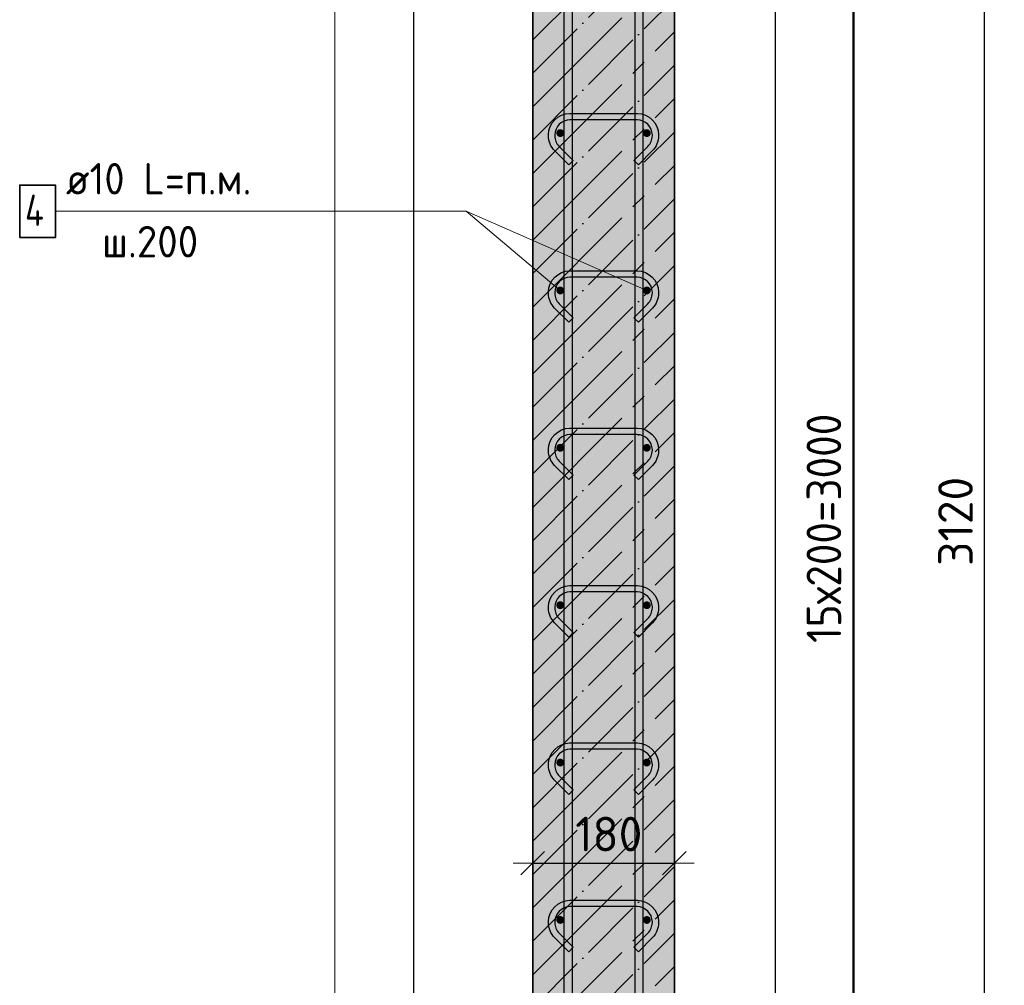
# Model space of a CAD drawing. Header units: millimetres. Extents: x -2995 to 47287, y -2809 to 58122.
# Tile 65 of 143: x 31062 to 32313, y 33539 to 34767. Entities that reach past the tile are written whole.
import ezdxf

# ---------------------------------------------------------------- set-up
doc = ezdxf.new("R2010")
doc.units = ezdxf.units.MM
doc.header["$PDMODE"] = 65
doc.linetypes.add('______11', pattern=[100, 80, -10, 0, -10])
doc.linetypes.add('______5', pattern=[220, 160, -20, 20, -20])
for name, color, linetype, lineweight in [('Standard', 7, 'Continuous', 25), ('Арм.стержн. вертикальными 1', 22, 'Continuous', 35), ('Арм.стержн.горизонт. 1', 180, 'Continuous', 35), ('Размерная линия_ общее', 7, 'Continuous', 13)]:
    doc.layers.add(name, color=color, linetype=linetype, lineweight=lineweight)
doc.layers.add('Арм.стержн.Стяжки', color=7, linetype='Continuous', lineweight=35, true_color=0x501e0f)
doc.styles.add('ISOCPEUR', font='ISOCPEUR')
doc.dimstyles.new('DIMSTYLE_2', dxfattribs={"dimtxt": 44, "dimasz": 50, "dimexe": 0, "dimexo": 0, "dimgap": 22, "dimtad": 2, "dimdec": 0, "dimrnd": 5, "dimzin": 12, "dimdsep": 46, "dimtxsty": 'ISOCPEUR', "dimblk1": 'ALL_ML_STRICH', "dimblk2": 'ALL_ML_STRICH', "dimsah": 1, "dimcen": 0, "dimclrd": 7, "dimclre": 256, "dimclrt": 7, "dimadec": 0, "dimazin": 0, "dimtfac": 1, "dimtdec": 0, "dimtix": 1, "dimtmove": 2, "dimatfit": 3, "dimfxl": 0, "dimtzin": 0, "dimlwd": 0, "dimlwe": -3, "dimarcsym": 0})
doc.dimstyles.new('DIMSTYLE_3', dxfattribs={"dimtxt": 44, "dimasz": 50, "dimexe": 0, "dimexo": 0, "dimgap": 22, "dimtad": 2, "dimdec": 0, "dimrnd": 5, "dimzin": 12, "dimdsep": 46, "dimtxsty": 'ISOCPEUR', "dimblk1": 'ALL_ML_STRICH', "dimblk2": 'ALL_ML_STRICH', "dimsah": 1, "dimcen": 0, "dimclrd": 7, "dimclre": 256, "dimclrt": 7, "dimadec": 0, "dimazin": 0, "dimtfac": 1, "dimtdec": 0, "dimtix": 1, "dimtmove": 2, "dimatfit": 3, "dimfxl": 0, "dimtzin": 0, "dimlwd": 0, "dimlwe": -3, "dimarcsym": 0})

# ---------------------------------------------------------------- blocks, each defined once
blk = doc.blocks.new('ALL_ML_STRICH')
at = {"color": 0, "linetype": 'ByBlock', "lineweight": -2}
for p, q in [((-0.3, -0.3), (0.3, 0.3)), ((0, -0.5), (0, 0.5)), ((-1, 0), (0.5, 0))]:
    blk.add_line(p, q, dxfattribs=at)
blk = doc.blocks.new('*D4')
at = {"layer": 'DEFPOINTS', "color": 7, "linetype": 'Continuous', "lineweight": 13, "transparency": 33554687}
for p in [(31990.4, 35682.5), (32019, 32562.5), (32288.3, 32562.5)]:
    blk.add_point(p, dxfattribs=at)
at = {"layer": 'Размерная линия_ общее', "color": 253, "linetype": 'Continuous', "lineweight": -2, "true_color": 0xa0a0a0, "transparency": 33554687}
for p, q in [((32010.4, 35682.5), (32288.3, 35682.5)), ((32039, 32562.5), (32288.3, 32562.5))]:
    blk.add_line(p, q, dxfattribs=at)
at = {"layer": 'Размерная линия_ общее', "color": 7, "linetype": 'Continuous', "lineweight": -2, "transparency": 33554687}
blk.add_line((32288.3, 32562.5), (32288.3, 35682.5), dxfattribs=at)
at = {"layer": 'Размерная линия_ общее', "color": 7, "linetype": 'Continuous', "lineweight": 13, "transparency": 33554687, "xscale": 50, "yscale": 50, "zscale": 50}
for p, rotation in [((32288.3, 35682.5), 90), ((32288.3, 32562.5), 270)]:
    blk.add_blockref('ALL_ML_STRICH', p, dxfattribs=dict(at, rotation=rotation))
at = {"layer": 'Размерная линия_ общее', "color": 7, "linetype": 'Continuous', "lineweight": 13, "transparency": 33554687, "insert": (32251.3, 34129.1), "char_height": 44, "width": 176, "attachment_point": 5, "rotation": 90, "style": 'ISOCPEUR'}
blk.add_mtext('\\A1;{3120}', dxfattribs=at)
blk = doc.blocks.new('*D7')
at = {"layer": 'DEFPOINTS', "color": 7, "linetype": 'Continuous', "lineweight": 13, "transparency": 33554687}
for p in [(31859.2, 35622.5), (31859.2, 32622.5), (32121.1, 32622.5)]:
    blk.add_point(p, dxfattribs=at)
at = {"layer": 'Размерная линия_ общее', "color": 253, "linetype": 'Continuous', "lineweight": -2, "true_color": 0xa0a0a0, "transparency": 33554687}
for p, q in [((31879.2, 35622.5), (32121.1, 35622.5)), ((31879.2, 32622.5), (32121.1, 32622.5))]:
    blk.add_line(p, q, dxfattribs=at)
at = {"layer": 'Размерная линия_ общее', "color": 7, "linetype": 'Continuous', "lineweight": -2, "transparency": 33554687}
blk.add_line((32121.1, 32622.5), (32121.1, 35622.5), dxfattribs=at)
at = {"layer": 'Размерная линия_ общее', "color": 7, "linetype": 'Continuous', "lineweight": 13, "transparency": 33554687, "xscale": 50, "yscale": 50, "zscale": 50}
for p, rotation in [((32121.1, 35622.5), 90), ((32121.1, 32622.5), 270)]:
    blk.add_blockref('ALL_ML_STRICH', p, dxfattribs=dict(at, rotation=rotation))
at = {"layer": 'Размерная линия_ общее', "color": 7, "linetype": 'Continuous', "lineweight": 13, "transparency": 33554687, "insert": (32062.1, 33974.5), "char_height": 44, "width": 2.2, "attachment_point": 1, "rotation": 90, "line_spacing_factor": 0.60241, "style": 'ISOCPEUR'}
blk.add_mtext('\\W0.91;15х200=3000', dxfattribs=at)
blk = doc.blocks.new('*D17')
at = {"layer": 'DEFPOINTS', "color": 7, "linetype": 'Continuous', "lineweight": 13, "transparency": 33554687}
for p in [(31714.2, 33704.6), (31894.2, 33703), (31714.2, 33694.7)]:
    blk.add_point(p, dxfattribs=at)
at = {"layer": 'Размерная линия_ общее', "color": 253, "linetype": 'Continuous', "lineweight": -2, "true_color": 0xa0a0a0, "transparency": 33554687}
for p, q in [((31714.2, 33694.7), (31714.2, 33694.7)), ((31894.2, 33694.7), (31894.2, 33694.7))]:
    blk.add_line(p, q, dxfattribs=at)
at = {"layer": 'Размерная линия_ общее', "color": 7, "linetype": 'Continuous', "lineweight": -2, "transparency": 33554687}
blk.add_line((31714.2, 33694.7), (31894.2, 33694.7), dxfattribs=at)
at = {"layer": 'Размерная линия_ общее', "color": 7, "linetype": 'Continuous', "lineweight": 13, "transparency": 33554687, "xscale": 50, "yscale": 50, "zscale": 50, "rotation": 180}
blk.add_blockref('ALL_ML_STRICH', (31714.2, 33694.7), dxfattribs=at)
at = {"layer": 'Размерная линия_ общее', "color": 7, "linetype": 'Continuous', "lineweight": 13, "transparency": 33554687, "xscale": 50, "yscale": 50, "zscale": 50}
blk.add_blockref('ALL_ML_STRICH', (31894.2, 33694.7), dxfattribs=at)
at = {"layer": 'Размерная линия_ общее', "color": 7, "linetype": 'Continuous', "lineweight": 13, "transparency": 33554687, "insert": (31810.8, 33731.7), "char_height": 44, "width": 132, "attachment_point": 5, "style": 'ISOCPEUR'}
blk.add_mtext('\\A1;{180}', dxfattribs=at)

msp = doc.modelspace()

# ---------------------------------------------------------------- hatches: boundary and pattern name
at = {"layer": 'Standard', "linetype": 'Continuous', "lineweight": -3, "true_color": 0xc7c7c7, "transparency": 33554687}
msp.add_hatch(color=9, dxfattribs=at).paths.add_polyline_path([(31894.2, 35682.5), (31714.2, 35682.5), (31714.2, 32562.5), (31894.2, 32562.5)])
at = {"layer": 'Арм.стержн.горизонт. 1', "linetype": 'Continuous', "lineweight": 50, "transparency": 33554687}
for points in [[(31754.2, 34622.5), (31753.8, 34624.4), (31752.7, 34626.1), (31751.1, 34627.2), (31749.2, 34627.5), (31747.3, 34627.2), (31745.6, 34626.1), (31744.5, 34624.4), (31744.2, 34622.5), (31744.5, 34620.6), (31745.6, 34619), (31747.3, 34617.9), (31749.2, 34617.5), (31751.1, 34617.9), (31752.7, 34619), (31753.8, 34620.6)], [(31864.2, 34622.5), (31863.8, 34624.4), (31862.7, 34626.1), (31861.1, 34627.2), (31859.2, 34627.5), (31857.3, 34627.2), (31855.6, 34626.1), (31854.5, 34624.4), (31854.2, 34622.5), (31854.5, 34620.6), (31855.6, 34619), (31857.3, 34617.9), (31859.2, 34617.5), (31861.1, 34617.9), (31862.7, 34619), (31863.8, 34620.6)], [(31754.2, 34422.5), (31753.8, 34424.4), (31752.7, 34426.1), (31751.1, 34427.2), (31749.2, 34427.5), (31747.3, 34427.2), (31745.6, 34426.1), (31744.5, 34424.4), (31744.2, 34422.5), (31744.5, 34420.6), (31745.6, 34419), (31747.3, 34417.9), (31749.2, 34417.5), (31751.1, 34417.9), (31752.7, 34419), (31753.8, 34420.6)], [(31864.2, 34422.5), (31863.8, 34424.4), (31862.7, 34426.1), (31861.1, 34427.2), (31859.2, 34427.5), (31857.3, 34427.2), (31855.6, 34426.1), (31854.5, 34424.4), (31854.2, 34422.5), (31854.5, 34420.6), (31855.6, 34419), (31857.3, 34417.9), (31859.2, 34417.5), (31861.1, 34417.9), (31862.7, 34419), (31863.8, 34420.6)], [(31754.2, 34222.5), (31753.8, 34224.4), (31752.7, 34226.1), (31751.1, 34227.2), (31749.2, 34227.5), (31747.3, 34227.2), (31745.6, 34226.1), (31744.5, 34224.4), (31744.2, 34222.5), (31744.5, 34220.6), (31745.6, 34219), (31747.3, 34217.9), (31749.2, 34217.5), (31751.1, 34217.9), (31752.7, 34219), (31753.8, 34220.6)], [(31864.2, 34222.5), (31863.8, 34224.4), (31862.7, 34226.1), (31861.1, 34227.2), (31859.2, 34227.5), (31857.3, 34227.2), (31855.6, 34226.1), (31854.5, 34224.4), (31854.2, 34222.5), (31854.5, 34220.6), (31855.6, 34219), (31857.3, 34217.9), (31859.2, 34217.5), (31861.1, 34217.9), (31862.7, 34219), (31863.8, 34220.6)], [(31754.2, 34022.5), (31753.8, 34024.4), (31752.7, 34026.1), (31751.1, 34027.2), (31749.2, 34027.5), (31747.3, 34027.2), (31745.6, 34026.1), (31744.5, 34024.4), (31744.2, 34022.5), (31744.5, 34020.6), (31745.6, 34019), (31747.3, 34017.9), (31749.2, 34017.5), (31751.1, 34017.9), (31752.7, 34019), (31753.8, 34020.6)], [(31864.2, 34022.5), (31863.8, 34024.4), (31862.7, 34026.1), (31861.1, 34027.2), (31859.2, 34027.5), (31857.3, 34027.2), (31855.6, 34026.1), (31854.5, 34024.4), (31854.2, 34022.5), (31854.5, 34020.6), (31855.6, 34019), (31857.3, 34017.9), (31859.2, 34017.5), (31861.1, 34017.9), (31862.7, 34019), (31863.8, 34020.6)], [(31754.2, 33822.5), (31753.8, 33824.4), (31752.7, 33826.1), (31751.1, 33827.2), (31749.2, 33827.5), (31747.3, 33827.2), (31745.6, 33826.1), (31744.5, 33824.4), (31744.2, 33822.5), (31744.5, 33820.6), (31745.6, 33819), (31747.3, 33817.9), (31749.2, 33817.5), (31751.1, 33817.9), (31752.7, 33819), (31753.8, 33820.6)], [(31864.2, 33822.5), (31863.8, 33824.4), (31862.7, 33826.1), (31861.1, 33827.2), (31859.2, 33827.5), (31857.3, 33827.2), (31855.6, 33826.1), (31854.5, 33824.4), (31854.2, 33822.5), (31854.5, 33820.6), (31855.6, 33819), (31857.3, 33817.9), (31859.2, 33817.5), (31861.1, 33817.9), (31862.7, 33819), (31863.8, 33820.6)], [(31754.2, 33622.5), (31753.8, 33624.4), (31752.7, 33626.1), (31751.1, 33627.2), (31749.2, 33627.5), (31747.3, 33627.2), (31745.6, 33626.1), (31744.5, 33624.4), (31744.2, 33622.5), (31744.5, 33620.6), (31745.6, 33619), (31747.3, 33617.9), (31749.2, 33617.5), (31751.1, 33617.9), (31752.7, 33619), (31753.8, 33620.6)], [(31864.2, 33622.5), (31863.8, 33624.4), (31862.7, 33626.1), (31861.1, 33627.2), (31859.2, 33627.5), (31857.3, 33627.2), (31855.6, 33626.1), (31854.5, 33624.4), (31854.2, 33622.5), (31854.5, 33620.6), (31855.6, 33619), (31857.3, 33617.9), (31859.2, 33617.5), (31861.1, 33617.9), (31862.7, 33619), (31863.8, 33620.6)]]:
    msp.add_hatch(color=4, dxfattribs=at).paths.add_polyline_path(points)

# ---------------------------------------------------------------- linework, layer by layer
at = {"color": 52, "linetype": 'Continuous', "lineweight": -3, "transparency": 33554687}
for p, q in [((31562.7, 36834.8), (31562.7, 32217.3)), ((31562.7, 36834.8), (31562.7, 32217.3)), ((32022.7, 32217.3), (32022.7, 36834.8)), ((32022.7, 32217.3), (32022.7, 36834.8))]:
    msp.add_line(p, q, dxfattribs=at)
at = {"layer": 'Standard', "color": 7, "linetype": 'Continuous', "lineweight": 35, "transparency": 33554687}
for p, q in [((31714.2, 35682.5), (31714.2, 32562.5)), ((31894.2, 32562.5), (31894.2, 35682.5))]:
    msp.add_line(p, q, dxfattribs=at)
at = {"layer": 'Standard', "color": 253, "linetype": '______5', "lineweight": -3, "true_color": 0xababab, "transparency": 33554687}
for p, q in [((31714.2, 34740.9), (31894.2, 34920.9)), ((31714.2, 34656), (31894.2, 34836)), ((31714.2, 34571.2), (31894.2, 34751.2)), ((31714.2, 34486.3), (31894.2, 34666.3)), ((31714.2, 34401.5), (31894.2, 34581.5)), ((31714.2, 34316.6), (31894.2, 34496.6)), ((31714.2, 34231.8), (31894.2, 34411.8)), ((31714.2, 34146.9), (31894.2, 34326.9)), ((31714.2, 34062.1), (31894.2, 34242.1)), ((31714.2, 33977.2), (31894.2, 34157.2)), ((31714.2, 33892.4), (31894.2, 34072.4)), ((31714.2, 33807.5), (31894.2, 33987.5)), ((31714.2, 33722.6), (31894.2, 33902.6)), ((31714.2, 33637.8), (31894.2, 33817.8)), ((31714.2, 33552.9), (31894.2, 33732.9)), ((31714.2, 33468.1), (31894.2, 33648.1)), ((31714.2, 33383.2), (31894.2, 33563.2))]:
    msp.add_line(p, q, dxfattribs=at)
at = {"layer": 'Standard', "color": 253, "linetype": '______11', "lineweight": -3, "true_color": 0xababab, "transparency": 33554687}
for p, q in [((31714.2, 34698.5), (31894.2, 34878.5)), ((31714.2, 34613.6), (31894.2, 34793.6)), ((31714.2, 34528.7), (31894.2, 34708.7)), ((31714.2, 34443.9), (31894.2, 34623.9)), ((31714.2, 34359), (31894.2, 34539)), ((31714.2, 34274.2), (31894.2, 34454.2)), ((31714.2, 34189.3), (31894.2, 34369.3)), ((31714.2, 34104.5), (31894.2, 34284.5)), ((31714.2, 34019.6), (31894.2, 34199.6)), ((31714.2, 33934.8), (31894.2, 34114.8)), ((31714.2, 33849.9), (31894.2, 34029.9)), ((31714.2, 33765.1), (31894.2, 33945.1)), ((31714.2, 33680.2), (31894.2, 33860.2)), ((31714.2, 33595.4), (31894.2, 33775.4)), ((31714.2, 33510.5), (31894.2, 33690.5)), ((31714.2, 33425.7), (31894.2, 33605.7))]:
    msp.add_line(p, q, dxfattribs=at)
at = {"layer": 'Standard', "color": 7, "linetype": 'Continuous', "lineweight": 13, "transparency": 33554687}
msp.add_line((31859.2, 34422.5), (31629.7, 34523.1), dxfattribs=at)
msp.add_lwpolyline([(31462.7, 32117.3), (32122.7, 32117.3), (32122.7, 36934.8), (31462.7, 36934.8), (31462.7, 32117.3)], dxfattribs=at)
at = {"layer": 'Арм.стержн. вертикальными 1', "color": 4, "linetype": 'Continuous', "lineweight": 25, "transparency": 33554687}
for points in [[(31754.2, 32562.5), (31754.2, 36692.5), (31764.2, 36692.5), (31764.2, 32562.5), (31754.2, 32562.5)], [(31754.2, 32562.5), (31754.2, 36692.5), (31764.2, 36692.5), (31764.2, 32562.5), (31754.2, 32562.5)], [(31844.2, 32562.5), (31844.2, 36692.5), (31854.2, 36692.5), (31854.2, 32562.5), (31844.2, 32562.5)], [(31844.2, 32562.5), (31844.2, 36692.5), (31854.2, 36692.5), (31854.2, 32562.5), (31844.2, 32562.5)]]:
    msp.add_lwpolyline(points, dxfattribs=at)
at = {"layer": 'Арм.стержн.горизонт. 1', "color": 7, "linetype": 'Continuous', "lineweight": 13, "transparency": 33554687}
for p, q in [((31107.7, 34523.1), (31629.7, 34523.1)), ((31629.7, 34523.1), (31749.2, 34422.5))]:
    msp.add_line(p, q, dxfattribs=at)
at = {"layer": 'Арм.стержн.горизонт. 1', "color": 7, "linetype": 'Continuous', "lineweight": 35, "transparency": 33554687}
msp.add_lwpolyline([(31062.4, 34489.8), (31107.7, 34489.8), (31107.7, 34556.5), (31062.4, 34556.5), (31062.4, 34489.8)], dxfattribs=at)
at = {"layer": 'Арм.стержн.Стяжки', "color": 40, "linetype": 'Continuous', "lineweight": 25, "transparency": 33554687}
for points in [[(31842.7, 34587.8), (31860.6, 34605.7), (31861.8, 34607.1), (31862.9, 34608.6), (31863.9, 34610.2), (31864.6, 34611.9), (31865.3, 34613.6), (31865.7, 34615.4), (31866, 34617.3), (31866.2, 34619.2), (31866.2, 34620.3), (31865.7, 34623.9), (31864.5, 34627.6), (31862.6, 34630.9), (31860.3, 34633.7), (31857.6, 34635.9), (31854.2, 34637.8), (31850.5, 34639), (31846.9, 34639.5), (31761.4, 34639.5), (31757.8, 34639), (31754.1, 34637.8), (31750.8, 34635.9), (31748, 34633.7), (31745.8, 34630.9), (31743.9, 34627.6), (31742.7, 34623.9), (31742.2, 34620.3), (31742.2, 34619.2), (31742.3, 34617.3), (31742.6, 34615.4), (31743.1, 34613.6), (31743.7, 34611.9), (31744.5, 34610.2), (31745.4, 34608.6), (31746.5, 34607.1), (31747.8, 34605.7), (31765.6, 34587.8), (31760, 34582.1), (31741.9, 34600.2), (31740.2, 34602.1), (31738.7, 34604.2), (31737.4, 34606.5), (31736.3, 34608.8), (31735.4, 34611.2), (31734.8, 34613.8), (31734.3, 34616.3), (31734.2, 34618.9), (31734.2, 34620.9), (31734.8, 34625.7), (31736.5, 34630.8), (31739.1, 34635.5), (31742.4, 34639.3), (31746.2, 34642.6), (31750.9, 34645.2), (31756, 34646.9), (31760.8, 34647.5), (31847.5, 34647.5), (31852.4, 34646.9), (31857.4, 34645.2), (31862.1, 34642.6), (31866, 34639.3), (31869.2, 34635.5), (31871.8, 34630.8), (31873.5, 34625.7), (31874.2, 34620.9), (31874.2, 34618.9), (31874, 34616.3), (31873.6, 34613.8), (31872.9, 34611.2), (31872, 34608.8), (31870.9, 34606.5), (31869.6, 34604.2), (31868.1, 34602.1), (31866.4, 34600.2), (31848.4, 34582.1), (31842.7, 34587.8)], [(31842.7, 34387.8), (31860.6, 34405.7), (31861.8, 34407.1), (31862.9, 34408.6), (31863.9, 34410.2), (31864.6, 34411.9), (31865.3, 34413.6), (31865.7, 34415.4), (31866, 34417.3), (31866.2, 34419.2), (31866.2, 34420.3), (31865.7, 34423.9), (31864.5, 34427.6), (31862.6, 34430.9), (31860.3, 34433.7), (31857.6, 34435.9), (31854.2, 34437.8), (31850.5, 34439), (31846.9, 34439.5), (31761.4, 34439.5), (31757.8, 34439), (31754.1, 34437.8), (31750.8, 34435.9), (31748, 34433.7), (31745.8, 34430.9), (31743.9, 34427.6), (31742.7, 34423.9), (31742.2, 34420.3), (31742.2, 34419.2), (31742.3, 34417.3), (31742.6, 34415.4), (31743.1, 34413.6), (31743.7, 34411.9), (31744.5, 34410.2), (31745.4, 34408.6), (31746.5, 34407.1), (31747.8, 34405.7), (31765.6, 34387.8), (31760, 34382.1), (31741.9, 34400.2), (31740.2, 34402.1), (31738.7, 34404.2), (31737.4, 34406.5), (31736.3, 34408.8), (31735.4, 34411.2), (31734.8, 34413.8), (31734.3, 34416.3), (31734.2, 34418.9), (31734.2, 34420.9), (31734.8, 34425.7), (31736.5, 34430.8), (31739.1, 34435.5), (31742.4, 34439.3), (31746.2, 34442.6), (31750.9, 34445.2), (31756, 34446.9), (31760.8, 34447.5), (31847.5, 34447.5), (31852.4, 34446.9), (31857.4, 34445.2), (31862.1, 34442.6), (31866, 34439.3), (31869.2, 34435.5), (31871.8, 34430.8), (31873.5, 34425.7), (31874.2, 34420.9), (31874.2, 34418.9), (31874, 34416.3), (31873.6, 34413.8), (31872.9, 34411.2), (31872, 34408.8), (31870.9, 34406.5), (31869.6, 34404.2), (31868.1, 34402.1), (31866.4, 34400.2), (31848.4, 34382.1), (31842.7, 34387.8)], [(31842.7, 34187.8), (31860.6, 34205.7), (31861.8, 34207.1), (31862.9, 34208.6), (31863.9, 34210.2), (31864.6, 34211.9), (31865.3, 34213.6), (31865.7, 34215.4), (31866, 34217.3), (31866.2, 34219.2), (31866.2, 34220.3), (31865.7, 34223.9), (31864.5, 34227.6), (31862.6, 34230.9), (31860.3, 34233.7), (31857.6, 34235.9), (31854.2, 34237.8), (31850.5, 34239), (31846.9, 34239.5), (31761.4, 34239.5), (31757.8, 34239), (31754.1, 34237.8), (31750.8, 34235.9), (31748, 34233.7), (31745.8, 34230.9), (31743.9, 34227.6), (31742.7, 34223.9), (31742.2, 34220.3), (31742.2, 34219.2), (31742.3, 34217.3), (31742.6, 34215.4), (31743.1, 34213.6), (31743.7, 34211.9), (31744.5, 34210.2), (31745.4, 34208.6), (31746.5, 34207.1), (31747.8, 34205.7), (31765.6, 34187.8), (31760, 34182.1), (31741.9, 34200.2), (31740.2, 34202.1), (31738.7, 34204.2), (31737.4, 34206.5), (31736.3, 34208.8), (31735.4, 34211.2), (31734.8, 34213.8), (31734.3, 34216.3), (31734.2, 34218.9), (31734.2, 34220.9), (31734.8, 34225.7), (31736.5, 34230.8), (31739.1, 34235.5), (31742.4, 34239.3), (31746.2, 34242.6), (31750.9, 34245.2), (31756, 34246.9), (31760.8, 34247.5), (31847.5, 34247.5), (31852.4, 34246.9), (31857.4, 34245.2), (31862.1, 34242.6), (31866, 34239.3), (31869.2, 34235.5), (31871.8, 34230.8), (31873.5, 34225.7), (31874.2, 34220.9), (31874.2, 34218.9), (31874, 34216.3), (31873.6, 34213.8), (31872.9, 34211.2), (31872, 34208.8), (31870.9, 34206.5), (31869.6, 34204.2), (31868.1, 34202.1), (31866.4, 34200.2), (31848.4, 34182.1), (31842.7, 34187.8)], [(31842.7, 33987.8), (31860.6, 34005.7), (31861.8, 34007.1), (31862.9, 34008.6), (31863.9, 34010.2), (31864.6, 34011.9), (31865.3, 34013.6), (31865.7, 34015.4), (31866, 34017.3), (31866.2, 34019.2), (31866.2, 34020.3), (31865.7, 34023.9), (31864.5, 34027.6), (31862.6, 34030.9), (31860.3, 34033.7), (31857.6, 34035.9), (31854.2, 34037.8), (31850.5, 34039), (31846.9, 34039.5), (31761.4, 34039.5), (31757.8, 34039), (31754.1, 34037.8), (31750.8, 34035.9), (31748, 34033.7), (31745.8, 34030.9), (31743.9, 34027.6), (31742.7, 34023.9), (31742.2, 34020.3), (31742.2, 34019.2), (31742.3, 34017.3), (31742.6, 34015.4), (31743.1, 34013.6), (31743.7, 34011.9), (31744.5, 34010.2), (31745.4, 34008.6), (31746.5, 34007.1), (31747.8, 34005.7), (31765.6, 33987.8), (31760, 33982.1), (31741.9, 34000.2), (31740.2, 34002.1), (31738.7, 34004.2), (31737.4, 34006.5), (31736.3, 34008.8), (31735.4, 34011.2), (31734.8, 34013.8), (31734.3, 34016.3), (31734.2, 34018.9), (31734.2, 34020.9), (31734.8, 34025.7), (31736.5, 34030.8), (31739.1, 34035.5), (31742.4, 34039.3), (31746.2, 34042.6), (31750.9, 34045.2), (31756, 34046.9), (31760.8, 34047.5), (31847.5, 34047.5), (31852.4, 34046.9), (31857.4, 34045.2), (31862.1, 34042.6), (31866, 34039.3), (31869.2, 34035.5), (31871.8, 34030.8), (31873.5, 34025.7), (31874.2, 34020.9), (31874.2, 34018.9), (31874, 34016.3), (31873.6, 34013.8), (31872.9, 34011.2), (31872, 34008.8), (31870.9, 34006.5), (31869.6, 34004.2), (31868.1, 34002.1), (31866.4, 34000.2), (31848.4, 33982.1), (31842.7, 33987.8)], [(31842.7, 33787.8), (31860.6, 33805.7), (31861.8, 33807.1), (31862.9, 33808.6), (31863.9, 33810.2), (31864.6, 33811.9), (31865.3, 33813.6), (31865.7, 33815.4), (31866, 33817.3), (31866.2, 33819.2), (31866.2, 33820.3), (31865.7, 33823.9), (31864.5, 33827.6), (31862.6, 33830.9), (31860.3, 33833.7), (31857.6, 33835.9), (31854.2, 33837.8), (31850.5, 33839), (31846.9, 33839.5), (31761.4, 33839.5), (31757.8, 33839), (31754.1, 33837.8), (31750.8, 33835.9), (31748, 33833.7), (31745.8, 33830.9), (31743.9, 33827.6), (31742.7, 33823.9), (31742.2, 33820.3), (31742.2, 33819.2), (31742.3, 33817.3), (31742.6, 33815.4), (31743.1, 33813.6), (31743.7, 33811.9), (31744.5, 33810.2), (31745.4, 33808.6), (31746.5, 33807.1), (31747.8, 33805.7), (31765.6, 33787.8), (31760, 33782.1), (31741.9, 33800.2), (31740.2, 33802.1), (31738.7, 33804.2), (31737.4, 33806.5), (31736.3, 33808.8), (31735.4, 33811.2), (31734.8, 33813.8), (31734.3, 33816.3), (31734.2, 33818.9), (31734.2, 33820.9), (31734.8, 33825.7), (31736.5, 33830.8), (31739.1, 33835.5), (31742.4, 33839.3), (31746.2, 33842.6), (31750.9, 33845.2), (31756, 33846.9), (31760.8, 33847.5), (31847.5, 33847.5), (31852.4, 33846.9), (31857.4, 33845.2), (31862.1, 33842.6), (31866, 33839.3), (31869.2, 33835.5), (31871.8, 33830.8), (31873.5, 33825.7), (31874.2, 33820.9), (31874.2, 33818.9), (31874, 33816.3), (31873.6, 33813.8), (31872.9, 33811.2), (31872, 33808.8), (31870.9, 33806.5), (31869.6, 33804.2), (31868.1, 33802.1), (31866.4, 33800.2), (31848.4, 33782.1), (31842.7, 33787.8)], [(31842.7, 33587.8), (31860.6, 33605.7), (31861.8, 33607.1), (31862.9, 33608.6), (31863.9, 33610.2), (31864.6, 33611.9), (31865.3, 33613.6), (31865.7, 33615.4), (31866, 33617.3), (31866.2, 33619.2), (31866.2, 33620.3), (31865.7, 33623.9), (31864.5, 33627.6), (31862.6, 33630.9), (31860.3, 33633.7), (31857.6, 33635.9), (31854.2, 33637.8), (31850.5, 33639), (31846.9, 33639.5), (31761.4, 33639.5), (31757.8, 33639), (31754.1, 33637.8), (31750.8, 33635.9), (31748, 33633.7), (31745.8, 33630.9), (31743.9, 33627.6), (31742.7, 33623.9), (31742.2, 33620.3), (31742.2, 33619.2), (31742.3, 33617.3), (31742.6, 33615.4), (31743.1, 33613.6), (31743.7, 33611.9), (31744.5, 33610.2), (31745.4, 33608.6), (31746.5, 33607.1), (31747.8, 33605.7), (31765.6, 33587.8), (31760, 33582.1), (31741.9, 33600.2), (31740.2, 33602.1), (31738.7, 33604.2), (31737.4, 33606.5), (31736.3, 33608.8), (31735.4, 33611.2), (31734.8, 33613.8), (31734.3, 33616.3), (31734.2, 33618.9), (31734.2, 33620.9), (31734.8, 33625.7), (31736.5, 33630.8), (31739.1, 33635.5), (31742.4, 33639.3), (31746.2, 33642.6), (31750.9, 33645.2), (31756, 33646.9), (31760.8, 33647.5), (31847.5, 33647.5), (31852.4, 33646.9), (31857.4, 33645.2), (31862.1, 33642.6), (31866, 33639.3), (31869.2, 33635.5), (31871.8, 33630.8), (31873.5, 33625.7), (31874.2, 33620.9), (31874.2, 33618.9), (31874, 33616.3), (31873.6, 33613.8), (31872.9, 33611.2), (31872, 33608.8), (31870.9, 33606.5), (31869.6, 33604.2), (31868.1, 33602.1), (31866.4, 33600.2), (31848.4, 33582.1), (31842.7, 33587.8)]]:
    msp.add_lwpolyline(points, dxfattribs=at)

# ---------------------------------------------------------------- texts
at = {"layer": 'Арм.стержн.горизонт. 1', "color": 7, "linetype": 'Continuous', "lineweight": 25, "transparency": 33554687, "char_height": 40, "attachment_point": 7, "style": 'ISOCPEUR'}
for s, insert, width in [('\\W0.94;ø10 L=п.м.', (31121.1, 34544.5), 266.644), ('\\W0.80;4', (31069.1, 34504.5), 47.978), ('\\W0.95;ш.200 ', (31167.1, 34464.5), 174.933)]:
    msp.add_mtext(s, dxfattribs=dict(at, insert=insert, width=width))

# ---------------------------------------------------------------- dimensions: what is measured, and where the dimension line sits
at = {"layer": 'Размерная линия_ общее', "color": 7, "linetype": 'Continuous', "lineweight": 13, "transparency": 33554687}
dim = msp.add_linear_dim(base=(32288.3, 35682.5), p1=(32039, 32562.5), p2=(32010.4, 35682.5), angle=90, dimstyle='DIMSTYLE_2', override={"dimpost": '<>', "dimclrd": 7, "dimclre": 253, "dimclrt": 7, "dimlwd": 0, "dimlwe": 65533}, dxfattribs=at)
dim.commit()
dim.dimension.update_dxf_attribs({"geometry": '*D4', "text_midpoint": (32251.3, 34129.1), "dimtype": 160})
dim = msp.add_linear_dim(base=(32121.1, 35622.5), p1=(31879.2, 32622.5), p2=(31879.2, 35622.5), angle=90, text='\\W0.91;15х200=3000', dimstyle='DIMSTYLE_3', override={"dimpost": '<>', "dimclrd": 7, "dimclre": 253, "dimclrt": 7, "dimlwd": 0, "dimlwe": 65533}, dxfattribs=at)
dim.commit()
dim.dimension.update_dxf_attribs({"geometry": '*D7', "text_midpoint": (32099.1, 34122.5), "dimtype": 160})
dim = msp.add_linear_dim(base=(31894.2, 33694.7), p1=(31714.2, 33694.7), p2=(31894.2, 33694.7), dimstyle='DIMSTYLE_3', override={"dimpost": '<>', "dimclrd": 7, "dimclre": 253, "dimclrt": 7, "dimlwd": 0, "dimlwe": 65533}, dxfattribs=at)
dim.commit()
dim.dimension.update_dxf_attribs({"geometry": '*D17', "text_midpoint": (31810.8, 33731.7), "dimtype": 160})

doc.saveas('drawing.dxf')
